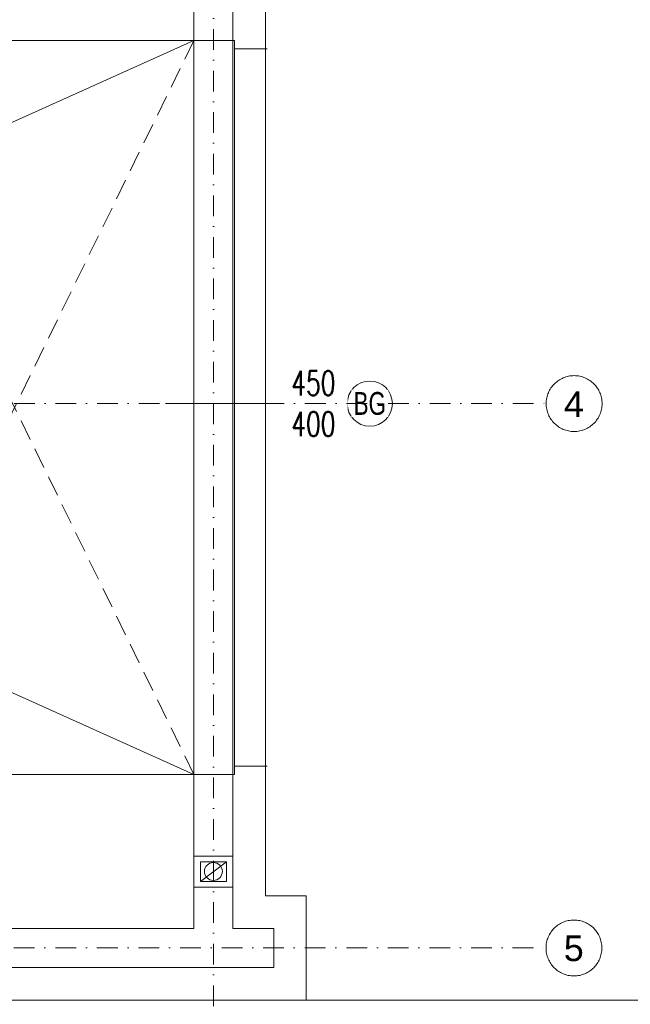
# Model space of a CAD drawing. Header units: centimetres. Extents: x -122 to 72759, y 3298 to 43172.
# Tile 118 of 243: x 38595 to 38970, y 11378 to 11982. Entities that reach past the tile are written whole.
import ezdxf
from ezdxf import colors
from ezdxf.entities.mleader import LeaderData, LeaderLine
from ezdxf.math import Vec2, Vec3

# ---------------------------------------------------------------- set-up
doc = ezdxf.new("R2010")
doc.units = ezdxf.units.CM
doc.header["$MEASUREMENT"] = 0
doc.linetypes.add('DASH2', pattern=[19.05, 12.7, -6.35])
doc.linetypes.add('DASHDOT', pattern=[25.4, 12.7, -6.35, 0, -6.35])
for name, color, linetype, lineweight in [('0-LINIA CIENKA', 7, 'Continuous', 5), ('0-LINIA ŚREDNIA', 7, 'Continuous', 5), ('0-OSIE', 7, 'DASHDOT', 5), ('_ nowe meble', 7, 'Continuous', 5), ('_ ściany konstrukcyjne', 7, 'Continuous', 5), ('A_okna', 7, 'Continuous', 5), ('cienka sciany', 7, 'Continuous', 5), ('IS_HVAC_OPIS', 7, 'Continuous', 9), ('meble', 7, 'Continuous', 5), ('PRZERYWANA', 7, 'DASH2', 5), ('widok', 7, 'Continuous', 5), ('wymiarowanie', 7, 'Continuous', 5), ('ZZZ_Xref', 7, 'Continuous', 5)]:
    doc.layers.add(name, color=color, linetype=linetype, lineweight=lineweight)
doc.styles.add('MBC_0250', font='txt', dxfattribs={"height": 250})
doc.styles.get("Standard").update_dxf_attribs({"font": 'ARIAL.TTF'})

# ---------------------------------------------------------------- blocks, each defined once
blk = doc.blocks.new('G$CA1DC9C89')
at = {"layer": '0-LINIA ŚREDNIA', "lineweight": 5}
for points in [[(2845.26, 765.1), (4125.09, 765.11), (4125.01, 829.15), (4100.01, 829.15), (4100.09, 1919.15), (4125.09, 1919.15), (4125.09, 1983.15), (2204.61, 1983.1)], [(2825.26, 785.1), (4105.09, 785.11), (4105.09, 809.15), (4080.09, 809.15), (4080.09, 1939.15), (4105.09, 1939.15), (4105.09, 1963.15), (2224.61, 1963.1)]]:
    blk.add_lwpolyline(points, dxfattribs=at)
at = {"layer": '0-OSIE', "lineweight": 5}
blk.add_lwpolyline([(-236.32, 797.15), (4272.15, 797.15)], dxfattribs=at)
at = {"layer": '0-OSIE', "lineweight": 5, "ltscale": 40}
for centre in [(4289.4, 1131.01), (4289.29, 797.15)]:
    blk.add_circle(centre, 17.14, dxfattribs=at)
at = {"layer": '_ ściany konstrukcyjne', "lineweight": 5}
for points in [[(2825.26, 785.1), (4105.09, 785.11), (4105.09, 809.15), (4080.09, 809.15), (4080.09, 1939.15), (4105.09, 1939.15), (4105.09, 1963.15), (2224.61, 1963.1)], [(2515.1, 809.1), (2515.1, 620.1), (2801.26, 620.1), (2801.26, 809.1), (4056.09, 809.11), (4056.09, 1939.15), (2945.87, 1939.12)]]:
    blk.add_lwpolyline(points, dxfattribs=at)
at = {"layer": 'A_okna', "lineweight": 5, "ltscale": 0.5}
blk.add_lwpolyline([(4038.78, 1131.01), (4147.9, 1131.01)], dxfattribs=at)
blk.add_circle((4164.04, 1131.01), 13.85, dxfattribs=at)
at = {"layer": 'cienka sciany', "lineweight": 5}
for points in [[(4101.09, 1348.61), (4081.09, 1348.61), (4081.09, 1353.61)], [(4101.09, 908.61), (4081.09, 908.61), (4081.09, 903.61)]]:
    blk.add_lwpolyline(points, dxfattribs=at)
at = {"layer": 'meble', "lineweight": 5}
blk.add_lwpolyline([(4056.08, 903.61), (3056.08, 903.61), (3056.08, 1353.61), (4056.08, 1353.61), (4056.08, 903.61), (3056.08, 1353.61), (4056.08, 1353.61), (3056.08, 903.61)], dxfattribs=at)
at = {"layer": 'PRZERYWANA', "lineweight": 5}
for points in [[(4056.09, 1353.61), (3836.09, 1353.61), (3836.09, 903.61), (4056.09, 903.61), (3836.09, 1353.61)], [(4056.09, 1353.61), (3836.09, 903.61)], [(4056.09, 903.61), (4056.09, 1353.61)], [(4081.09, 903.61), (4081.09, 1353.61)]]:
    blk.add_lwpolyline(points, dxfattribs=at)
at = {"layer": 'wymiarowanie', "lineweight": 5}
for points in [[(4056.09, 1353.61), (4081.09, 1353.61)], [(4056.09, 903.61), (4081.09, 903.61)]]:
    blk.add_lwpolyline(points, dxfattribs=at)
at = {"layer": 'wymiarowanie', "lineweight": 5, "ltscale": 0.5}
blk.add_lwpolyline([(4100.09, 765.11), (4422.91, 765.11)], dxfattribs=at)
at = {"layer": '0-OSIE', "lineweight": 5, "ltscale": 40, "char_height": 15.75, "attachment_point": 7, "rotation": 0}
for s, insert in [('\\pxqc;4', (4270.12, 1122.75)), ('\\pxqc;5', (4270.01, 788.89))]:
    blk.add_mtext_dynamic_manual_height_columns(s, width=38.3331, gutter_width=12.5, heights=[17.57], dxfattribs=dict(at, insert=insert))
at = {"lineweight": 5, "ltscale": 0.5}
blk.add_wipeout([(4056.09, 853.39), (4080.09, 853.39), (4080.09, 834.39), (4056.07, 834.4)], dxfattribs=at).dxf.layer = 'wymiarowanie'
at = {"layer": '0-LINIA CIENKA', "lineweight": 5, "ltscale": 2}
blk.add_lwpolyline([(2845.26, 765.1), (2845.26, 256.64), (4749.63, 256.64), (4915.44, 2072.86), (4422.91, 2072.57), (4422.91, 765.11)], close=True, dxfattribs=at)
at = {"layer": '0-OSIE', "lineweight": 5}
blk.add_lwpolyline([(4068.09, 2227.68), (4068.09, 504.79)], dxfattribs=at)
at = {"layer": '_ nowe meble', "lineweight": 5, "ltscale": 0.5}
blk.add_lwpolyline([(3077.3, 1983.15), (4125.09, 1983.15), (4125.09, 1919.15), (4100.09, 1919.15), (4100.09, 1838.61), (4081.09, 1838.61), (4081.09, 1398.61), (4100.09, 1398.61), (4100.09, 1348.61), (4081.09, 1348.61), (4081.09, 908.61), (4100.09, 908.61), (4100.09, 829.15), (4124.93, 829.15), (4125.09, 765.11), (4422.91, 765.1), (4422.91, 2212.82), (3654.37, 2213.48), (3654.37, 2134.76), (3654.37, 2133.11), (1980.81, 2133.09)], dxfattribs=at)
at = {"layer": 'widok', "lineweight": 5}
for points in [[(4056.09, 853.39), (4080.09, 853.39), (4080.09, 834.39), (4056.09, 834.39)], [(4060.09, 837.89), (4076.09, 837.89), (4076.09, 849.89), (4060.09, 849.89)]]:
    blk.add_lwpolyline(points, close=True, dxfattribs=at)
blk.add_lwpolyline([(4060.09, 837.89), (4076.09, 849.89)], dxfattribs=at)
at = {"layer": 'wymiarowanie', "lineweight": 5, "ltscale": 0.5}
blk.add_circle((4068.09, 844.07), 5.5, dxfattribs=at)
at = {"layer": '_ nowe meble', "lineweight": 5, "insert": (4164.04, 1131.01), "char_height": 14, "attachment_point": 5, "rotation": 359.99908, "bg_fill": 3, "box_fill_scale": 1.1, "bg_fill_color": 256, "bg_fill_true_color": 13158600, "bg_fill_transparency": 0}
blk.add_mtext('\\A1;{\\W0.7;BG}', dxfattribs=at)
at = {"layer": 'wymiarowanie', "lineweight": 5, "insert": (4129.45, 1131.01), "char_height": 15, "attachment_point": 5, "rotation": 0.0097, "bg_fill": 2}
blk.add_mtext('\\A1;{\\W0.7;\\Fromans.shx|c226;450\\P400}', dxfattribs=at)
at = {"layer": '0-OSIE', "lineweight": 5}
blk.add_lwpolyline([(-236.21, 1131.01), (4272.26, 1131.01)], dxfattribs=at)

msp = doc.modelspace()

# ---------------------------------------------------------------- block references
at = {"layer": 'ZZZ_Xref'}
msp.add_blockref('G$CA1DC9C89', (34646.15529, 10615.38849), dxfattribs=at)

# ---------------------------------------------------------------- next in the draw order: leaders
at = {"layer": 'IS_HVAC_OPIS'}
ml = msp.add_multileader_mtext('Standard', dxfattribs=at)
ml.set_content('%%C15.38,/%%C9.52   \\PL=6,0m', color=256, style='MBC_0250')
ml.set_leader_properties(color=256, linetype='Continuous', lineweight=0)
ml.build(insert=Vec2(0, 0))
ml.multileader.update_dxf_attribs({"dogleg_length": 21.66695, "arrow_head_size": 12.5, "scale": 100})
ctx = ml.context
ctx.base_point, ctx.scale, ctx.char_height, ctx.arrow_head_size, ctx.landing_gap_size, ctx.plane_origin = Vec3(36317.44263, 11723.53481), 100, 20, 12.5, 7.5, Vec3(35593.94904, 11318.35349)
notes = []
notes.append((ctx, [(0, (1, 1, 0), (36307.77568, 11723.53481), (1, 0), 9.66695, [(0, [(36225.93554, 11744.7637)], 0, [])])]))
ctx.mtext.insert, ctx.mtext.width, ctx.mtext.line_spacing_factor, ctx.mtext.flow_direction = Vec3(36324.94263, 11735.88133), 338.2148227, 1.00005, 5
ml = msp.add_multileader_mtext('Standard', dxfattribs=at)
ml.set_content('%%C19.05/,%%C9.52 \\PL=2,5m', color=256, style='MBC_0250')
ml.set_leader_properties(color=256, linetype='Continuous', lineweight=0)
ml.build(insert=Vec2(0, 0))
ml.multileader.update_dxf_attribs({"dogleg_length": 21.66695, "arrow_head_size": 12.5, "scale": 100})
ctx = ml.context
ctx.base_point, ctx.scale, ctx.char_height, ctx.arrow_head_size, ctx.landing_gap_size, ctx.plane_origin = Vec3(36274.57751, 11492.15685), 100, 20, 12.5, 7.5, Vec3(35604.76039, 10807.63168)
notes.append((ctx, [(0, (1, 1, 0), (36264.91056, 11492.15685), (1, 0), 9.66695, [(0, [(36222.92514, 11393.66527)], 0, [])])]))
ctx.mtext.insert, ctx.mtext.width, ctx.mtext.line_spacing_factor, ctx.mtext.flow_direction = Vec3(36282.07751, 11504.50337), 360.4336263, 1.00005, 5
for ctx, leaders in notes:
    for number, flags, end, landing, length, lines in leaders:
        leader = LeaderData()
        leader.index, (leader.has_last_leader_line, leader.has_dogleg_vector, leader.attachment_direction) = number, flags
        leader.last_leader_point, leader.dogleg_vector, leader.dogleg_length = Vec3(end), Vec3(landing), length
        for number, points, colour, breaks in lines:
            line = LeaderLine()
            line.index, line.vertices, line.color, line.breaks = number, Vec3.list(points), colors.encode_raw_color(colour), breaks
            leader.lines.append(line)
        ctx.leaders.append(leader)

doc.saveas('drawing.dxf')
